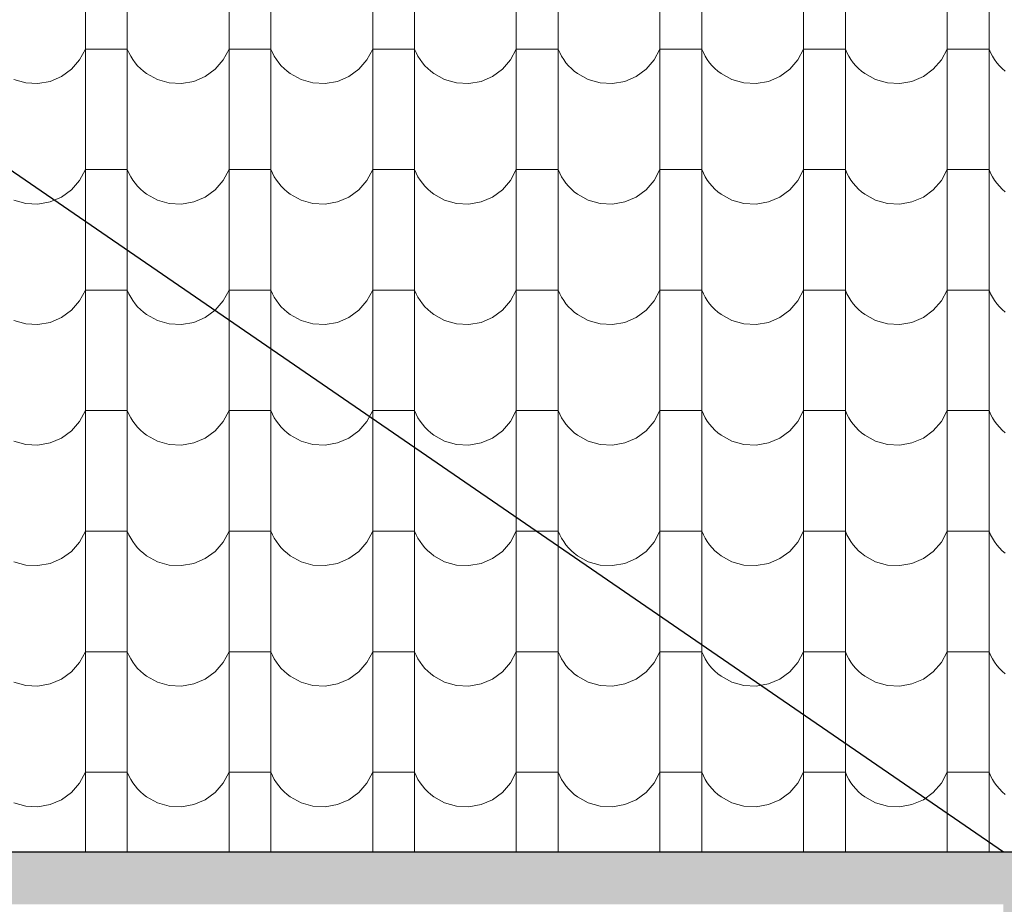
# Model space of a CAD drawing. Header units: millimetres. Extents: x -61343 to 9939, y -6894 to 7453.
# Tile 128 of 255: x -7273 to -7047, y -3588 to -3385. Entities that reach past the tile are written whole.
import ezdxf

# ---------------------------------------------------------------- set-up
doc = ezdxf.new("R2010")
doc.units = ezdxf.units.MM
doc.header["$MEASUREMENT"] = 0
doc.layers.add('810-G Ogólne', color=7, linetype='Continuous')
doc.layers.add('990-D Import IFC', color=7, linetype='Continuous')

# ---------------------------------------------------------------- blocks, each defined once
blk = doc.blocks.new('*X1822', base_point=(515069.4, 47309.9))
at = {"layer": '990-D Import IFC', "color": 251, "linetype": 'Continuous', "lineweight": 13, "true_color": 0x6a6a6a}
for p, q in [((528221.4, -17785.1), (528221.4, -18062.1)), ((528317.5, -17785.1), (528317.5, -18062.1)), ((528551.4, -17785.1), (528551.4, -18062.1)), ((528647.5, -17785.1), (528647.5, -18062.1)), ((528881.4, -17785.1), (528881.4, -18062.1)), ((528977.5, -17785.1), (528977.5, -18062.1)), ((529211.4, -17785.1), (529211.4, -18062.1)), ((529307.5, -17785.1), (529307.5, -18062.1)), ((529541.4, -17785.1), (529541.4, -18062.1)), ((529637.5, -17785.1), (529637.5, -18062.1)), ((529871.4, -17785.1), (529871.4, -18062.1)), ((529967.5, -17785.1), (529967.5, -18062.1)), ((530201.4, -17785.1), (530201.4, -18062.1)), ((530297.5, -17785.1), (530297.5, -18062.1)), ((528208.1, -17918.2), (528221.4, -17893.2)), ((528269.4, -17893.2), (528221.4, -17893.2)), ((528317.5, -17893.2), (528269.4, -17893.2)), ((528317.5, -17893.2), (528321.1, -17901.5)), ((528538.1, -17918.2), (528551.4, -17893.2)), ((528599.4, -17893.2), (528551.4, -17893.2)), ((528647.5, -17893.2), (528599.4, -17893.2)), ((528647.5, -17893.2), (528651.1, -17901.5)), ((528868.1, -17918.2), (528881.4, -17893.2)), ((528929.4, -17893.2), (528881.4, -17893.2)), ((528977.5, -17893.2), (528929.4, -17893.2)), ((528977.5, -17893.2), (528981.1, -17901.5)), ((529198.1, -17918.2), (529211.4, -17893.2)), ((529259.4, -17893.2), (529211.4, -17893.2)), ((529307.5, -17893.2), (529259.4, -17893.2)), ((529307.5, -17893.2), (529311.1, -17901.5)), ((529528.1, -17918.2), (529541.4, -17893.2)), ((529589.4, -17893.2), (529541.4, -17893.2)), ((529637.5, -17893.2), (529589.4, -17893.2)), ((529637.5, -17893.2), (529641.1, -17901.5)), ((529858.1, -17918.2), (529871.4, -17893.2)), ((529919.4, -17893.2), (529871.4, -17893.2)), ((529967.5, -17893.2), (529919.4, -17893.2)), ((529967.5, -17893.2), (529971.1, -17901.5)), ((530188.1, -17918.2), (530201.4, -17893.2)), ((530249.4, -17893.2), (530201.4, -17893.2)), ((530297.5, -17893.2), (530249.4, -17893.2)), ((530297.5, -17893.2), (530301.1, -17901.5)), ((528321.1, -17901.5), (528325.4, -17909.6)), ((528325.4, -17909.6), (528330.2, -17917.3)), ((528651.1, -17901.5), (528655.4, -17909.6)), ((528655.4, -17909.6), (528660.2, -17917.3)), ((528981.1, -17901.5), (528985.4, -17909.6)), ((528985.4, -17909.6), (528990.2, -17917.3)), ((529311.1, -17901.5), (529315.4, -17909.6)), ((529315.4, -17909.6), (529320.2, -17917.3)), ((529641.1, -17901.5), (529645.4, -17909.6)), ((529645.4, -17909.6), (529650.2, -17917.3)), ((529971.1, -17901.5), (529975.4, -17909.6)), ((529975.4, -17909.6), (529980.2, -17917.3)), ((530301.1, -17901.5), (530305.4, -17909.6)), ((530305.4, -17909.6), (530310.2, -17917.3)), ((528189.4, -17939.7), (528208.1, -17918.2)), ((528330.2, -17917.3), (528335.5, -17924.7)), ((528335.5, -17924.7), (528341.4, -17931.6)), ((528341.4, -17931.6), (528347.8, -17938.1)), ((528347.8, -17938.1), (528354.6, -17944.2)), ((528519.4, -17939.7), (528538.1, -17918.2)), ((528660.2, -17917.3), (528665.5, -17924.7)), ((528665.5, -17924.7), (528671.4, -17931.6)), ((528671.4, -17931.6), (528677.8, -17938.1)), ((528677.8, -17938.1), (528684.6, -17944.2)), ((528849.4, -17939.7), (528868.1, -17918.2)), ((528990.2, -17917.3), (528995.5, -17924.7)), ((528995.5, -17924.7), (529001.4, -17931.6)), ((529001.4, -17931.6), (529007.8, -17938.1)), ((529007.8, -17938.1), (529014.6, -17944.2)), ((529179.4, -17939.7), (529198.1, -17918.2)), ((529320.2, -17917.3), (529325.5, -17924.7)), ((529325.5, -17924.7), (529331.4, -17931.6)), ((529331.4, -17931.6), (529337.8, -17938.1)), ((529337.8, -17938.1), (529344.6, -17944.2)), ((529509.4, -17939.7), (529528.1, -17918.2)), ((529650.2, -17917.3), (529655.5, -17924.7)), ((529655.5, -17924.7), (529661.4, -17931.6)), ((529661.4, -17931.6), (529667.8, -17938.1)), ((529667.8, -17938.1), (529674.6, -17944.2)), ((529839.4, -17939.7), (529858.1, -17918.2)), ((529980.2, -17917.3), (529985.5, -17924.7)), ((529985.5, -17924.7), (529991.4, -17931.6)), ((529991.4, -17931.6), (529997.8, -17938.1)), ((529997.8, -17938.1), (530004.6, -17944.2)), ((530169.4, -17939.7), (530188.1, -17918.2)), ((530310.2, -17917.3), (530315.5, -17924.7)), ((530315.5, -17924.7), (530321.4, -17931.6)), ((530321.4, -17931.6), (530327.8, -17938.1)), ((530327.8, -17938.1), (530334.6, -17944.2)), ((528140.4, -17967.5), (528166.5, -17956.4)), ((528166.5, -17956.4), (528189.4, -17939.7)), ((528354.6, -17944.2), (528361.9, -17949.7)), ((528361.9, -17949.7), (528386.7, -17963.4)), ((528470.4, -17967.5), (528496.5, -17956.4)), ((528496.5, -17956.4), (528519.4, -17939.7)), ((528684.6, -17944.2), (528691.9, -17949.7)), ((528691.9, -17949.7), (528716.7, -17963.4)), ((528800.4, -17967.5), (528826.5, -17956.4)), ((528826.5, -17956.4), (528849.4, -17939.7)), ((529014.6, -17944.2), (529021.9, -17949.7)), ((529021.9, -17949.7), (529046.7, -17963.4)), ((529130.4, -17967.5), (529156.5, -17956.4)), ((529156.5, -17956.4), (529179.4, -17939.7)), ((529344.6, -17944.2), (529351.9, -17949.7)), ((529351.9, -17949.7), (529376.7, -17963.4)), ((529460.4, -17967.5), (529486.5, -17956.4)), ((529486.5, -17956.4), (529509.4, -17939.7)), ((529674.6, -17944.2), (529681.9, -17949.7)), ((529681.9, -17949.7), (529706.7, -17963.4)), ((529790.4, -17967.5), (529816.5, -17956.4)), ((529816.5, -17956.4), (529839.4, -17939.7)), ((530004.6, -17944.2), (530011.9, -17949.7)), ((530011.9, -17949.7), (530036.7, -17963.4)), ((530120.4, -17967.5), (530146.5, -17956.4)), ((530146.5, -17956.4), (530169.4, -17939.7)), ((528056.7, -17963.4), (528084.1, -17971.1)), ((528084.1, -17971.1), (528112.4, -17972.5)), ((528112.4, -17972.5), (528140.4, -17967.5)), ((528386.7, -17963.4), (528414.1, -17971.1)), ((528414.1, -17971.1), (528442.4, -17972.5)), ((528442.4, -17972.5), (528470.4, -17967.5)), ((528716.7, -17963.4), (528744.1, -17971.1)), ((528744.1, -17971.1), (528772.4, -17972.5)), ((528772.4, -17972.5), (528800.4, -17967.5)), ((529046.7, -17963.4), (529074.1, -17971.1)), ((529074.1, -17971.1), (529102.4, -17972.5)), ((529102.4, -17972.5), (529130.4, -17967.5)), ((529376.7, -17963.4), (529404.1, -17971.1)), ((529404.1, -17971.1), (529432.4, -17972.5)), ((529432.4, -17972.5), (529460.4, -17967.5)), ((529706.7, -17963.4), (529734.1, -17971.1)), ((529734.1, -17971.1), (529762.4, -17972.5)), ((529762.4, -17972.5), (529790.4, -17967.5)), ((530036.7, -17963.4), (530064.1, -17971.1)), ((530064.1, -17971.1), (530092.4, -17972.5)), ((530092.4, -17972.5), (530120.4, -17967.5)), ((528221.4, -18062.1), (528221.4, -18339.1)), ((528317.5, -18062.1), (528317.5, -18339.1)), ((528551.4, -18062.1), (528551.4, -18339.1)), ((528647.5, -18062.1), (528647.5, -18339.1)), ((528881.4, -18062.1), (528881.4, -18339.1)), ((528977.5, -18062.1), (528977.5, -18339.1)), ((529211.4, -18062.1), (529211.4, -18339.1)), ((529307.5, -18062.1), (529307.5, -18339.1)), ((529541.4, -18062.1), (529541.4, -18339.1)), ((529637.5, -18062.1), (529637.5, -18339.1)), ((529871.4, -18062.1), (529871.4, -18339.1)), ((529967.5, -18062.1), (529967.5, -18339.1)), ((530201.4, -18062.1), (530201.4, -18339.1)), ((530297.5, -18062.1), (530297.5, -18339.1)), ((528208.1, -18195.2), (528221.4, -18170.2)), ((528269.4, -18170.2), (528221.4, -18170.2)), ((528317.5, -18170.2), (528269.4, -18170.2)), ((528317.5, -18170.2), (528321.1, -18178.5)), ((528321.1, -18178.5), (528325.4, -18186.6)), ((528325.4, -18186.6), (528330.2, -18194.3)), ((528538.1, -18195.2), (528551.4, -18170.2)), ((528599.4, -18170.2), (528551.4, -18170.2)), ((528647.5, -18170.2), (528599.4, -18170.2)), ((528647.5, -18170.2), (528651.1, -18178.5)), ((528651.1, -18178.5), (528655.4, -18186.6)), ((528655.4, -18186.6), (528660.2, -18194.3)), ((528868.1, -18195.2), (528881.4, -18170.2)), ((528929.4, -18170.2), (528881.4, -18170.2)), ((528977.5, -18170.2), (528929.4, -18170.2)), ((528977.5, -18170.2), (528981.1, -18178.5)), ((528981.1, -18178.5), (528985.4, -18186.6)), ((528985.4, -18186.6), (528990.2, -18194.3)), ((529198.1, -18195.2), (529211.4, -18170.2)), ((529259.4, -18170.2), (529211.4, -18170.2)), ((529307.5, -18170.2), (529259.4, -18170.2)), ((529307.5, -18170.2), (529311.1, -18178.5)), ((529311.1, -18178.5), (529315.4, -18186.6)), ((529315.4, -18186.6), (529320.2, -18194.3)), ((529528.1, -18195.2), (529541.4, -18170.2)), ((529589.4, -18170.2), (529541.4, -18170.2)), ((529637.5, -18170.2), (529589.4, -18170.2)), ((529637.5, -18170.2), (529641.1, -18178.5)), ((529641.1, -18178.5), (529645.4, -18186.6)), ((529645.4, -18186.6), (529650.2, -18194.3)), ((529858.1, -18195.2), (529871.4, -18170.2)), ((529919.4, -18170.2), (529871.4, -18170.2)), ((529967.5, -18170.2), (529919.4, -18170.2)), ((529967.5, -18170.2), (529971.1, -18178.5)), ((529971.1, -18178.5), (529975.4, -18186.6)), ((529975.4, -18186.6), (529980.2, -18194.3)), ((530188.1, -18195.2), (530201.4, -18170.2)), ((530249.4, -18170.2), (530201.4, -18170.2)), ((530297.5, -18170.2), (530249.4, -18170.2)), ((530297.5, -18170.2), (530301.1, -18178.5)), ((530301.1, -18178.5), (530305.4, -18186.6)), ((530305.4, -18186.6), (530310.2, -18194.3)), ((528189.4, -18216.7), (528208.1, -18195.2)), ((528330.2, -18194.3), (528335.5, -18201.7)), ((528335.5, -18201.7), (528341.4, -18208.6)), ((528341.4, -18208.6), (528347.8, -18215.1)), ((528519.4, -18216.7), (528538.1, -18195.2)), ((528660.2, -18194.3), (528665.5, -18201.7)), ((528665.5, -18201.7), (528671.4, -18208.6)), ((528671.4, -18208.6), (528677.8, -18215.1)), ((528849.4, -18216.7), (528868.1, -18195.2)), ((528990.2, -18194.3), (528995.5, -18201.7)), ((528995.5, -18201.7), (529001.4, -18208.6)), ((529001.4, -18208.6), (529007.8, -18215.1)), ((529179.4, -18216.7), (529198.1, -18195.2)), ((529320.2, -18194.3), (529325.5, -18201.7)), ((529325.5, -18201.7), (529331.4, -18208.6)), ((529331.4, -18208.6), (529337.8, -18215.1)), ((529509.4, -18216.7), (529528.1, -18195.2)), ((529650.2, -18194.3), (529655.5, -18201.7)), ((529655.5, -18201.7), (529661.4, -18208.6)), ((529661.4, -18208.6), (529667.8, -18215.1)), ((529839.4, -18216.7), (529858.1, -18195.2)), ((529980.2, -18194.3), (529985.5, -18201.7)), ((529985.5, -18201.7), (529991.4, -18208.6)), ((529991.4, -18208.6), (529997.8, -18215.1)), ((530169.4, -18216.7), (530188.1, -18195.2)), ((530310.2, -18194.3), (530315.5, -18201.7)), ((530315.5, -18201.7), (530321.4, -18208.6)), ((530321.4, -18208.6), (530327.8, -18215.1)), ((528166.5, -18233.4), (528189.4, -18216.7)), ((528347.8, -18215.1), (528354.6, -18221.2)), ((528354.6, -18221.2), (528361.9, -18226.7)), ((528361.9, -18226.7), (528386.7, -18240.4)), ((528496.5, -18233.4), (528519.4, -18216.7)), ((528677.8, -18215.1), (528684.6, -18221.2)), ((528684.6, -18221.2), (528691.9, -18226.7)), ((528691.9, -18226.7), (528716.7, -18240.4)), ((528826.5, -18233.4), (528849.4, -18216.7)), ((529007.8, -18215.1), (529014.6, -18221.2)), ((529014.6, -18221.2), (529021.9, -18226.7)), ((529021.9, -18226.7), (529046.7, -18240.4)), ((529156.5, -18233.4), (529179.4, -18216.7)), ((529337.8, -18215.1), (529344.6, -18221.2)), ((529344.6, -18221.2), (529351.9, -18226.7)), ((529351.9, -18226.7), (529376.7, -18240.4)), ((529486.5, -18233.4), (529509.4, -18216.7)), ((529667.8, -18215.1), (529674.6, -18221.2)), ((529674.6, -18221.2), (529681.9, -18226.7)), ((529681.9, -18226.7), (529706.7, -18240.4)), ((529816.5, -18233.4), (529839.4, -18216.7)), ((529997.8, -18215.1), (530004.6, -18221.2)), ((530004.6, -18221.2), (530011.9, -18226.7)), ((530011.9, -18226.7), (530036.7, -18240.4)), ((530146.5, -18233.4), (530169.4, -18216.7)), ((530327.8, -18215.1), (530334.6, -18221.2)), ((528056.7, -18240.4), (528084.1, -18248.1)), ((528084.1, -18248.1), (528112.4, -18249.5)), ((528112.4, -18249.5), (528140.4, -18244.5)), ((528140.4, -18244.5), (528166.5, -18233.4)), ((528386.7, -18240.4), (528414.1, -18248.1)), ((528414.1, -18248.1), (528442.4, -18249.5)), ((528442.4, -18249.5), (528470.4, -18244.5)), ((528470.4, -18244.5), (528496.5, -18233.4)), ((528716.7, -18240.4), (528744.1, -18248.1)), ((528744.1, -18248.1), (528772.4, -18249.5)), ((528772.4, -18249.5), (528800.4, -18244.5)), ((528800.4, -18244.5), (528826.5, -18233.4)), ((529046.7, -18240.4), (529074.1, -18248.1)), ((529074.1, -18248.1), (529102.4, -18249.5)), ((529102.4, -18249.5), (529130.4, -18244.5)), ((529130.4, -18244.5), (529156.5, -18233.4)), ((529376.7, -18240.4), (529404.1, -18248.1)), ((529404.1, -18248.1), (529432.4, -18249.5)), ((529432.4, -18249.5), (529460.4, -18244.5)), ((529460.4, -18244.5), (529486.5, -18233.4)), ((529706.7, -18240.4), (529734.1, -18248.1)), ((529734.1, -18248.1), (529762.4, -18249.5)), ((529762.4, -18249.5), (529790.4, -18244.5)), ((529790.4, -18244.5), (529816.5, -18233.4)), ((530036.7, -18240.4), (530064.1, -18248.1)), ((530064.1, -18248.1), (530092.4, -18249.5)), ((530092.4, -18249.5), (530120.4, -18244.5)), ((530120.4, -18244.5), (530146.5, -18233.4)), ((528221.4, -18339.1), (528221.4, -18616.1)), ((528317.5, -18339.1), (528317.5, -18616.1)), ((528551.4, -18339.1), (528551.4, -18616.1)), ((528647.5, -18339.1), (528647.5, -18616.1)), ((528881.4, -18339.1), (528881.4, -18616.1)), ((528977.5, -18339.1), (528977.5, -18616.1)), ((529211.4, -18339.1), (529211.4, -18616.1)), ((529307.5, -18339.1), (529307.5, -18616.1)), ((529541.4, -18339.1), (529541.4, -18616.1)), ((529637.5, -18339.1), (529637.5, -18616.1)), ((529871.4, -18339.1), (529871.4, -18616.1)), ((529967.5, -18339.1), (529967.5, -18616.1)), ((530201.4, -18339.1), (530201.4, -18616.1)), ((530297.5, -18339.1), (530297.5, -18616.1)), ((528208.1, -18472.2), (528221.4, -18447.2)), ((528269.4, -18447.2), (528221.4, -18447.2)), ((528317.5, -18447.2), (528269.4, -18447.2)), ((528317.5, -18447.2), (528321.1, -18455.5)), ((528321.1, -18455.5), (528325.4, -18463.6)), ((528538.1, -18472.2), (528551.4, -18447.2)), ((528599.4, -18447.2), (528551.4, -18447.2)), ((528647.5, -18447.2), (528599.4, -18447.2)), ((528647.5, -18447.2), (528651.1, -18455.5)), ((528651.1, -18455.5), (528655.4, -18463.6)), ((528868.1, -18472.2), (528881.4, -18447.2)), ((528929.4, -18447.2), (528881.4, -18447.2)), ((528977.5, -18447.2), (528929.4, -18447.2)), ((528977.5, -18447.2), (528981.1, -18455.5)), ((528981.1, -18455.5), (528985.4, -18463.6)), ((529198.1, -18472.2), (529211.4, -18447.2)), ((529259.4, -18447.2), (529211.4, -18447.2)), ((529307.5, -18447.2), (529259.4, -18447.2)), ((529307.5, -18447.2), (529311.1, -18455.5)), ((529311.1, -18455.5), (529315.4, -18463.6)), ((529528.1, -18472.2), (529541.4, -18447.2)), ((529589.4, -18447.2), (529541.4, -18447.2)), ((529637.5, -18447.2), (529589.4, -18447.2)), ((529637.5, -18447.2), (529641.1, -18455.5)), ((529641.1, -18455.5), (529645.4, -18463.6)), ((529858.1, -18472.2), (529871.4, -18447.2)), ((529919.4, -18447.2), (529871.4, -18447.2)), ((529967.5, -18447.2), (529919.4, -18447.2)), ((529967.5, -18447.2), (529971.1, -18455.5)), ((529971.1, -18455.5), (529975.4, -18463.6)), ((530188.1, -18472.2), (530201.4, -18447.2)), ((530249.4, -18447.2), (530201.4, -18447.2)), ((530297.5, -18447.2), (530249.4, -18447.2)), ((530297.5, -18447.2), (530301.1, -18455.5)), ((530301.1, -18455.5), (530305.4, -18463.6)), ((528189.4, -18493.7), (528208.1, -18472.2)), ((528325.4, -18463.6), (528330.2, -18471.3)), ((528330.2, -18471.3), (528335.5, -18478.7)), ((528335.5, -18478.7), (528341.4, -18485.6)), ((528519.4, -18493.7), (528538.1, -18472.2)), ((528655.4, -18463.6), (528660.2, -18471.3)), ((528660.2, -18471.3), (528665.5, -18478.7)), ((528665.5, -18478.7), (528671.4, -18485.6)), ((528849.4, -18493.7), (528868.1, -18472.2)), ((528985.4, -18463.6), (528990.2, -18471.3)), ((528990.2, -18471.3), (528995.5, -18478.7)), ((528995.5, -18478.7), (529001.4, -18485.6)), ((529179.4, -18493.7), (529198.1, -18472.2)), ((529315.4, -18463.6), (529320.2, -18471.3)), ((529320.2, -18471.3), (529325.5, -18478.7)), ((529325.5, -18478.7), (529331.4, -18485.6)), ((529509.4, -18493.7), (529528.1, -18472.2)), ((529645.4, -18463.6), (529650.2, -18471.3)), ((529650.2, -18471.3), (529655.5, -18478.7)), ((529655.5, -18478.7), (529661.4, -18485.6)), ((529839.4, -18493.7), (529858.1, -18472.2)), ((529975.4, -18463.6), (529980.2, -18471.3)), ((529980.2, -18471.3), (529985.5, -18478.7)), ((529985.5, -18478.7), (529991.4, -18485.6)), ((530169.4, -18493.7), (530188.1, -18472.2)), ((530305.4, -18463.6), (530310.2, -18471.3)), ((530310.2, -18471.3), (530315.5, -18478.7)), ((530315.5, -18478.7), (530321.4, -18485.6)), ((528166.5, -18510.4), (528189.4, -18493.7)), ((528341.4, -18485.6), (528347.8, -18492.1)), ((528347.8, -18492.1), (528354.6, -18498.2)), ((528354.6, -18498.2), (528361.9, -18503.7)), ((528361.9, -18503.7), (528386.7, -18517.4)), ((528496.5, -18510.4), (528519.4, -18493.7)), ((528671.4, -18485.6), (528677.8, -18492.1)), ((528677.8, -18492.1), (528684.6, -18498.2)), ((528684.6, -18498.2), (528691.9, -18503.7)), ((528691.9, -18503.7), (528716.7, -18517.4)), ((528826.5, -18510.4), (528849.4, -18493.7)), ((529001.4, -18485.6), (529007.8, -18492.1)), ((529007.8, -18492.1), (529014.6, -18498.2)), ((529014.6, -18498.2), (529021.9, -18503.7)), ((529021.9, -18503.7), (529046.7, -18517.4)), ((529156.5, -18510.4), (529179.4, -18493.7)), ((529331.4, -18485.6), (529337.8, -18492.1)), ((529337.8, -18492.1), (529344.6, -18498.2)), ((529344.6, -18498.2), (529351.9, -18503.7)), ((529351.9, -18503.7), (529376.7, -18517.4)), ((529486.5, -18510.4), (529509.4, -18493.7)), ((529661.4, -18485.6), (529667.8, -18492.1)), ((529667.8, -18492.1), (529674.6, -18498.2)), ((529674.6, -18498.2), (529681.9, -18503.7)), ((529681.9, -18503.7), (529706.7, -18517.4)), ((529816.5, -18510.4), (529839.4, -18493.7)), ((529991.4, -18485.6), (529997.8, -18492.1)), ((529997.8, -18492.1), (530004.6, -18498.2)), ((530004.6, -18498.2), (530011.9, -18503.7)), ((530011.9, -18503.7), (530036.7, -18517.4)), ((530146.5, -18510.4), (530169.4, -18493.7)), ((530321.4, -18485.6), (530327.8, -18492.1)), ((530327.8, -18492.1), (530334.6, -18498.2)), ((528056.7, -18517.4), (528084.1, -18525.1)), ((528084.1, -18525.1), (528112.4, -18526.5)), ((528112.4, -18526.5), (528140.4, -18521.5)), ((528140.4, -18521.5), (528166.5, -18510.4)), ((528386.7, -18517.4), (528414.1, -18525.1)), ((528414.1, -18525.1), (528442.4, -18526.5)), ((528442.4, -18526.5), (528470.4, -18521.5)), ((528470.4, -18521.5), (528496.5, -18510.4)), ((528716.7, -18517.4), (528744.1, -18525.1)), ((528744.1, -18525.1), (528772.4, -18526.5)), ((528772.4, -18526.5), (528800.4, -18521.5)), ((528800.4, -18521.5), (528826.5, -18510.4)), ((529046.7, -18517.4), (529074.1, -18525.1)), ((529074.1, -18525.1), (529102.4, -18526.5)), ((529102.4, -18526.5), (529130.4, -18521.5)), ((529130.4, -18521.5), (529156.5, -18510.4)), ((529376.7, -18517.4), (529404.1, -18525.1)), ((529404.1, -18525.1), (529432.4, -18526.5)), ((529432.4, -18526.5), (529460.4, -18521.5)), ((529460.4, -18521.5), (529486.5, -18510.4)), ((529706.7, -18517.4), (529734.1, -18525.1)), ((529734.1, -18525.1), (529762.4, -18526.5)), ((529762.4, -18526.5), (529790.4, -18521.5)), ((529790.4, -18521.5), (529816.5, -18510.4)), ((530036.7, -18517.4), (530064.1, -18525.1)), ((530064.1, -18525.1), (530092.4, -18526.5)), ((530092.4, -18526.5), (530120.4, -18521.5)), ((530120.4, -18521.5), (530146.5, -18510.4)), ((528221.4, -18616.1), (528221.4, -18893.1)), ((528317.5, -18616.1), (528317.5, -18893.1)), ((528551.4, -18616.1), (528551.4, -18893.1)), ((528647.5, -18616.1), (528647.5, -18893.1)), ((528881.4, -18616.1), (528881.4, -18893.1)), ((528977.5, -18616.1), (528977.5, -18893.1)), ((529211.4, -18616.1), (529211.4, -18893.1)), ((529307.5, -18616.1), (529307.5, -18893.1)), ((529541.4, -18616.1), (529541.4, -18893.1)), ((529637.5, -18616.1), (529637.5, -18893.1)), ((529871.4, -18616.1), (529871.4, -18893.1)), ((529967.5, -18616.1), (529967.5, -18893.1)), ((530201.4, -18616.1), (530201.4, -18893.1)), ((530297.5, -18616.1), (530297.5, -18893.1)), ((528208.1, -18749.2), (528221.4, -18724.2)), ((528269.4, -18724.2), (528221.4, -18724.2)), ((528317.5, -18724.2), (528269.4, -18724.2)), ((528317.5, -18724.2), (528321.1, -18732.5)), ((528538.1, -18749.2), (528551.4, -18724.2)), ((528599.4, -18724.2), (528551.4, -18724.2)), ((528647.5, -18724.2), (528599.4, -18724.2)), ((528647.5, -18724.2), (528651.1, -18732.5)), ((528868.1, -18749.2), (528881.4, -18724.2)), ((528929.4, -18724.2), (528881.4, -18724.2)), ((528977.5, -18724.2), (528929.4, -18724.2)), ((528977.5, -18724.2), (528981.1, -18732.5)), ((529198.1, -18749.2), (529211.4, -18724.2)), ((529259.4, -18724.2), (529211.4, -18724.2)), ((529307.5, -18724.2), (529259.4, -18724.2)), ((529307.5, -18724.2), (529311.1, -18732.5)), ((529528.1, -18749.2), (529541.4, -18724.2)), ((529589.4, -18724.2), (529541.4, -18724.2)), ((529637.5, -18724.2), (529589.4, -18724.2)), ((529637.5, -18724.2), (529641.1, -18732.5)), ((529858.1, -18749.2), (529871.4, -18724.2)), ((529919.4, -18724.2), (529871.4, -18724.2)), ((529967.5, -18724.2), (529919.4, -18724.2)), ((529967.5, -18724.2), (529971.1, -18732.5)), ((530188.1, -18749.2), (530201.4, -18724.2)), ((530249.4, -18724.2), (530201.4, -18724.2)), ((530297.5, -18724.2), (530249.4, -18724.2)), ((530297.5, -18724.2), (530301.1, -18732.5)), ((528189.4, -18770.7), (528208.1, -18749.2)), ((528321.1, -18732.5), (528325.4, -18740.6)), ((528325.4, -18740.6), (528330.2, -18748.3)), ((528330.2, -18748.3), (528335.5, -18755.7)), ((528519.4, -18770.7), (528538.1, -18749.2)), ((528651.1, -18732.5), (528655.4, -18740.6)), ((528655.4, -18740.6), (528660.2, -18748.3)), ((528660.2, -18748.3), (528665.5, -18755.7)), ((528849.4, -18770.7), (528868.1, -18749.2)), ((528981.1, -18732.5), (528985.4, -18740.6)), ((528985.4, -18740.6), (528990.2, -18748.3)), ((528990.2, -18748.3), (528995.5, -18755.7)), ((529179.4, -18770.7), (529198.1, -18749.2)), ((529311.1, -18732.5), (529315.4, -18740.6)), ((529315.4, -18740.6), (529320.2, -18748.3)), ((529320.2, -18748.3), (529325.5, -18755.7)), ((529509.4, -18770.7), (529528.1, -18749.2)), ((529641.1, -18732.5), (529645.4, -18740.6)), ((529645.4, -18740.6), (529650.2, -18748.3)), ((529650.2, -18748.3), (529655.5, -18755.7)), ((529839.4, -18770.7), (529858.1, -18749.2)), ((529971.1, -18732.5), (529975.4, -18740.6)), ((529975.4, -18740.6), (529980.2, -18748.3)), ((529980.2, -18748.3), (529985.5, -18755.7)), ((530169.4, -18770.7), (530188.1, -18749.2)), ((530301.1, -18732.5), (530305.4, -18740.6)), ((530305.4, -18740.6), (530310.2, -18748.3)), ((530310.2, -18748.3), (530315.5, -18755.7)), ((528166.5, -18787.4), (528189.4, -18770.7)), ((528335.5, -18755.7), (528341.4, -18762.6)), ((528341.4, -18762.6), (528347.8, -18769.1)), ((528347.8, -18769.1), (528354.6, -18775.2)), ((528354.6, -18775.2), (528361.9, -18780.7)), ((528496.5, -18787.4), (528519.4, -18770.7)), ((528665.5, -18755.7), (528671.4, -18762.6)), ((528671.4, -18762.6), (528677.8, -18769.1)), ((528677.8, -18769.1), (528684.6, -18775.2)), ((528684.6, -18775.2), (528691.9, -18780.7)), ((528826.5, -18787.4), (528849.4, -18770.7)), ((528995.5, -18755.7), (529001.4, -18762.6)), ((529001.4, -18762.6), (529007.8, -18769.1)), ((529007.8, -18769.1), (529014.6, -18775.2)), ((529014.6, -18775.2), (529021.9, -18780.7)), ((529156.5, -18787.4), (529179.4, -18770.7)), ((529325.5, -18755.7), (529331.4, -18762.6)), ((529331.4, -18762.6), (529337.8, -18769.1)), ((529337.8, -18769.1), (529344.6, -18775.2)), ((529344.6, -18775.2), (529351.9, -18780.7)), ((529486.5, -18787.4), (529509.4, -18770.7)), ((529655.5, -18755.7), (529661.4, -18762.6)), ((529661.4, -18762.6), (529667.8, -18769.1)), ((529667.8, -18769.1), (529674.6, -18775.2)), ((529674.6, -18775.2), (529681.9, -18780.7)), ((529816.5, -18787.4), (529839.4, -18770.7)), ((529985.5, -18755.7), (529991.4, -18762.6)), ((529991.4, -18762.6), (529997.8, -18769.1)), ((529997.8, -18769.1), (530004.6, -18775.2)), ((530004.6, -18775.2), (530011.9, -18780.7)), ((530146.5, -18787.4), (530169.4, -18770.7)), ((530315.5, -18755.7), (530321.4, -18762.6)), ((530321.4, -18762.6), (530327.8, -18769.1)), ((530327.8, -18769.1), (530334.6, -18775.2)), ((528056.7, -18794.4), (528084.1, -18802.1)), ((528112.4, -18803.5), (528140.4, -18798.5)), ((528140.4, -18798.5), (528166.5, -18787.4)), ((528361.9, -18780.7), (528386.7, -18794.4)), ((528386.7, -18794.4), (528414.1, -18802.1)), ((528442.4, -18803.5), (528470.4, -18798.5)), ((528470.4, -18798.5), (528496.5, -18787.4)), ((528691.9, -18780.7), (528716.7, -18794.4)), ((528716.7, -18794.4), (528744.1, -18802.1)), ((528772.4, -18803.5), (528800.4, -18798.5)), ((528800.4, -18798.5), (528826.5, -18787.4)), ((529021.9, -18780.7), (529046.7, -18794.4)), ((529046.7, -18794.4), (529074.1, -18802.1)), ((529102.4, -18803.5), (529130.4, -18798.5)), ((529130.4, -18798.5), (529156.5, -18787.4)), ((529351.9, -18780.7), (529376.7, -18794.4)), ((529376.7, -18794.4), (529404.1, -18802.1)), ((529432.4, -18803.5), (529460.4, -18798.5)), ((529460.4, -18798.5), (529486.5, -18787.4)), ((529681.9, -18780.7), (529706.7, -18794.4)), ((529706.7, -18794.4), (529734.1, -18802.1)), ((529762.4, -18803.5), (529790.4, -18798.5)), ((529790.4, -18798.5), (529816.5, -18787.4)), ((530011.9, -18780.7), (530036.7, -18794.4)), ((530036.7, -18794.4), (530064.1, -18802.1)), ((530092.4, -18803.5), (530120.4, -18798.5)), ((530120.4, -18798.5), (530146.5, -18787.4)), ((528084.1, -18802.1), (528112.4, -18803.5)), ((528414.1, -18802.1), (528442.4, -18803.5)), ((528744.1, -18802.1), (528772.4, -18803.5)), ((529074.1, -18802.1), (529102.4, -18803.5)), ((529404.1, -18802.1), (529432.4, -18803.5)), ((529734.1, -18802.1), (529762.4, -18803.5)), ((530064.1, -18802.1), (530092.4, -18803.5)), ((528221.4, -18893.1), (528221.4, -19170.1)), ((528317.5, -18893.1), (528317.5, -19170.1)), ((528551.4, -18893.1), (528551.4, -19170.1)), ((528647.5, -18893.1), (528647.5, -19170.1)), ((528881.4, -18893.1), (528881.4, -19170.1)), ((528977.5, -18893.1), (528977.5, -19170.1)), ((529211.4, -18893.1), (529211.4, -19170.1)), ((529307.5, -18893.1), (529307.5, -19170.1)), ((529541.4, -18893.1), (529541.4, -19170.1)), ((529637.5, -18893.1), (529637.5, -19170.1)), ((529871.4, -18893.1), (529871.4, -19170.1)), ((529967.5, -18893.1), (529967.5, -19170.1)), ((530201.4, -18893.1), (530201.4, -19170.1)), ((530297.5, -18893.1), (530297.5, -19170.1)), ((528208.1, -19026.2), (528221.4, -19001.2)), ((528269.4, -19001.2), (528221.4, -19001.2)), ((528317.5, -19001.2), (528269.4, -19001.2)), ((528317.5, -19001.2), (528321.1, -19009.5)), ((528538.1, -19026.2), (528551.4, -19001.2)), ((528599.4, -19001.2), (528551.4, -19001.2)), ((528647.5, -19001.2), (528599.4, -19001.2)), ((528647.5, -19001.2), (528651.1, -19009.5)), ((528868.1, -19026.2), (528881.4, -19001.2)), ((528929.4, -19001.2), (528881.4, -19001.2)), ((528977.5, -19001.2), (528929.4, -19001.2)), ((528977.5, -19001.2), (528981.1, -19009.5)), ((529198.1, -19026.2), (529211.4, -19001.2)), ((529259.4, -19001.2), (529211.4, -19001.2)), ((529307.5, -19001.2), (529259.4, -19001.2)), ((529307.5, -19001.2), (529311.1, -19009.5)), ((529528.1, -19026.2), (529541.4, -19001.2)), ((529589.4, -19001.2), (529541.4, -19001.2)), ((529637.5, -19001.2), (529589.4, -19001.2)), ((529637.5, -19001.2), (529641.1, -19009.5)), ((529858.1, -19026.2), (529871.4, -19001.2)), ((529919.4, -19001.2), (529871.4, -19001.2)), ((529967.5, -19001.2), (529919.4, -19001.2)), ((529967.5, -19001.2), (529971.1, -19009.5)), ((530188.1, -19026.2), (530201.4, -19001.2)), ((530249.4, -19001.2), (530201.4, -19001.2)), ((530297.5, -19001.2), (530249.4, -19001.2)), ((530297.5, -19001.2), (530301.1, -19009.5)), ((528321.1, -19009.5), (528325.4, -19017.6)), ((528325.4, -19017.6), (528330.2, -19025.3)), ((528651.1, -19009.5), (528655.4, -19017.6)), ((528655.4, -19017.6), (528660.2, -19025.3)), ((528981.1, -19009.5), (528985.4, -19017.6)), ((528985.4, -19017.6), (528990.2, -19025.3)), ((529311.1, -19009.5), (529315.4, -19017.6)), ((529315.4, -19017.6), (529320.2, -19025.3)), ((529641.1, -19009.5), (529645.4, -19017.6)), ((529645.4, -19017.6), (529650.2, -19025.3)), ((529971.1, -19009.5), (529975.4, -19017.6)), ((529975.4, -19017.6), (529980.2, -19025.3)), ((530301.1, -19009.5), (530305.4, -19017.6)), ((530305.4, -19017.6), (530310.2, -19025.3)), ((528189.4, -19047.7), (528208.1, -19026.2)), ((528330.2, -19025.3), (528335.5, -19032.7)), ((528335.5, -19032.7), (528341.4, -19039.6)), ((528341.4, -19039.6), (528347.8, -19046.1)), ((528347.8, -19046.1), (528354.6, -19052.2)), ((528519.4, -19047.7), (528538.1, -19026.2)), ((528660.2, -19025.3), (528665.5, -19032.7)), ((528665.5, -19032.7), (528671.4, -19039.6)), ((528671.4, -19039.6), (528677.8, -19046.1)), ((528677.8, -19046.1), (528684.6, -19052.2)), ((528849.4, -19047.7), (528868.1, -19026.2)), ((528990.2, -19025.3), (528995.5, -19032.7)), ((528995.5, -19032.7), (529001.4, -19039.6)), ((529001.4, -19039.6), (529007.8, -19046.1)), ((529007.8, -19046.1), (529014.6, -19052.2)), ((529179.4, -19047.7), (529198.1, -19026.2)), ((529320.2, -19025.3), (529325.5, -19032.7)), ((529325.5, -19032.7), (529331.4, -19039.6)), ((529331.4, -19039.6), (529337.8, -19046.1)), ((529337.8, -19046.1), (529344.6, -19052.2)), ((529509.4, -19047.7), (529528.1, -19026.2)), ((529650.2, -19025.3), (529655.5, -19032.7)), ((529655.5, -19032.7), (529661.4, -19039.6)), ((529661.4, -19039.6), (529667.8, -19046.1)), ((529667.8, -19046.1), (529674.6, -19052.2)), ((529839.4, -19047.7), (529858.1, -19026.2)), ((529980.2, -19025.3), (529985.5, -19032.7)), ((529985.5, -19032.7), (529991.4, -19039.6)), ((529991.4, -19039.6), (529997.8, -19046.1)), ((529997.8, -19046.1), (530004.6, -19052.2)), ((530169.4, -19047.7), (530188.1, -19026.2)), ((530310.2, -19025.3), (530315.5, -19032.7)), ((530315.5, -19032.7), (530321.4, -19039.6)), ((530321.4, -19039.6), (530327.8, -19046.1)), ((530327.8, -19046.1), (530334.6, -19052.2)), ((528140.4, -19075.5), (528166.5, -19064.4)), ((528166.5, -19064.4), (528189.4, -19047.7)), ((528354.6, -19052.2), (528361.9, -19057.7)), ((528361.9, -19057.7), (528386.7, -19071.4)), ((528470.4, -19075.5), (528496.5, -19064.4)), ((528496.5, -19064.4), (528519.4, -19047.7)), ((528684.6, -19052.2), (528691.9, -19057.7)), ((528691.9, -19057.7), (528716.7, -19071.4)), ((528800.4, -19075.5), (528826.5, -19064.4)), ((528826.5, -19064.4), (528849.4, -19047.7)), ((529014.6, -19052.2), (529021.9, -19057.7)), ((529021.9, -19057.7), (529046.7, -19071.4)), ((529130.4, -19075.5), (529156.5, -19064.4)), ((529156.5, -19064.4), (529179.4, -19047.7)), ((529344.6, -19052.2), (529351.9, -19057.7)), ((529351.9, -19057.7), (529376.7, -19071.4)), ((529460.4, -19075.5), (529486.5, -19064.4)), ((529486.5, -19064.4), (529509.4, -19047.7)), ((529674.6, -19052.2), (529681.9, -19057.7)), ((529681.9, -19057.7), (529706.7, -19071.4)), ((529790.4, -19075.5), (529816.5, -19064.4)), ((529816.5, -19064.4), (529839.4, -19047.7)), ((530004.6, -19052.2), (530011.9, -19057.7)), ((530011.9, -19057.7), (530036.7, -19071.4)), ((530120.4, -19075.5), (530146.5, -19064.4)), ((530146.5, -19064.4), (530169.4, -19047.7)), ((528056.7, -19071.4), (528084.1, -19079.1)), ((528084.1, -19079.1), (528112.4, -19080.5)), ((528112.4, -19080.5), (528140.4, -19075.5)), ((528386.7, -19071.4), (528414.1, -19079.1)), ((528414.1, -19079.1), (528442.4, -19080.5)), ((528442.4, -19080.5), (528470.4, -19075.5)), ((528716.7, -19071.4), (528744.1, -19079.1)), ((528744.1, -19079.1), (528772.4, -19080.5)), ((528772.4, -19080.5), (528800.4, -19075.5)), ((529046.7, -19071.4), (529074.1, -19079.1)), ((529074.1, -19079.1), (529102.4, -19080.5)), ((529102.4, -19080.5), (529130.4, -19075.5)), ((529376.7, -19071.4), (529404.1, -19079.1)), ((529404.1, -19079.1), (529432.4, -19080.5)), ((529432.4, -19080.5), (529460.4, -19075.5)), ((529706.7, -19071.4), (529734.1, -19079.1)), ((529734.1, -19079.1), (529762.4, -19080.5)), ((529762.4, -19080.5), (529790.4, -19075.5)), ((530036.7, -19071.4), (530064.1, -19079.1)), ((530064.1, -19079.1), (530092.4, -19080.5)), ((530092.4, -19080.5), (530120.4, -19075.5)), ((528221.4, -19170.1), (528221.4, -19447.1)), ((528317.5, -19170.1), (528317.5, -19447.1)), ((528551.4, -19170.1), (528551.4, -19447.1)), ((528647.5, -19170.1), (528647.5, -19447.1)), ((528881.4, -19170.1), (528881.4, -19447.1)), ((528977.5, -19170.1), (528977.5, -19447.1)), ((529211.4, -19170.1), (529211.4, -19447.1)), ((529307.5, -19170.1), (529307.5, -19447.1)), ((529541.4, -19170.1), (529541.4, -19447.1)), ((529637.5, -19170.1), (529637.5, -19447.1)), ((529871.4, -19170.1), (529871.4, -19447.1)), ((529967.5, -19170.1), (529967.5, -19447.1)), ((530201.4, -19170.1), (530201.4, -19447.1)), ((530297.5, -19170.1), (530297.5, -19447.1)), ((528208.1, -19303.2), (528221.4, -19278.2)), ((528269.4, -19278.2), (528221.4, -19278.2)), ((528317.5, -19278.2), (528269.4, -19278.2)), ((528317.5, -19278.2), (528321.1, -19286.5)), ((528321.1, -19286.5), (528325.4, -19294.6)), ((528325.4, -19294.6), (528330.2, -19302.3)), ((528538.1, -19303.2), (528551.4, -19278.2)), ((528599.4, -19278.2), (528551.4, -19278.2)), ((528647.5, -19278.2), (528599.4, -19278.2)), ((528647.5, -19278.2), (528651.1, -19286.5)), ((528651.1, -19286.5), (528655.4, -19294.6)), ((528655.4, -19294.6), (528660.2, -19302.3)), ((528868.1, -19303.2), (528881.4, -19278.2)), ((528929.4, -19278.2), (528881.4, -19278.2)), ((528977.5, -19278.2), (528929.4, -19278.2)), ((528977.5, -19278.2), (528981.1, -19286.5)), ((528981.1, -19286.5), (528985.4, -19294.6)), ((528985.4, -19294.6), (528990.2, -19302.3)), ((529198.1, -19303.2), (529211.4, -19278.2)), ((529259.4, -19278.2), (529211.4, -19278.2)), ((529307.5, -19278.2), (529259.4, -19278.2)), ((529307.5, -19278.2), (529311.1, -19286.5)), ((529311.1, -19286.5), (529315.4, -19294.6)), ((529315.4, -19294.6), (529320.2, -19302.3)), ((529528.1, -19303.2), (529541.4, -19278.2)), ((529589.4, -19278.2), (529541.4, -19278.2)), ((529637.5, -19278.2), (529589.4, -19278.2)), ((529637.5, -19278.2), (529641.1, -19286.5)), ((529641.1, -19286.5), (529645.4, -19294.6)), ((529645.4, -19294.6), (529650.2, -19302.3)), ((529858.1, -19303.2), (529871.4, -19278.2)), ((529919.4, -19278.2), (529871.4, -19278.2)), ((529967.5, -19278.2), (529919.4, -19278.2)), ((529967.5, -19278.2), (529971.1, -19286.5)), ((529971.1, -19286.5), (529975.4, -19294.6)), ((529975.4, -19294.6), (529980.2, -19302.3)), ((530188.1, -19303.2), (530201.4, -19278.2)), ((530249.4, -19278.2), (530201.4, -19278.2)), ((530297.5, -19278.2), (530249.4, -19278.2)), ((530297.5, -19278.2), (530301.1, -19286.5)), ((530301.1, -19286.5), (530305.4, -19294.6)), ((530305.4, -19294.6), (530310.2, -19302.3)), ((528189.4, -19324.7), (528208.1, -19303.2)), ((528330.2, -19302.3), (528335.5, -19309.7)), ((528335.5, -19309.7), (528341.4, -19316.6)), ((528341.4, -19316.6), (528347.8, -19323.1)), ((528519.4, -19324.7), (528538.1, -19303.2)), ((528660.2, -19302.3), (528665.5, -19309.7)), ((528665.5, -19309.7), (528671.4, -19316.6)), ((528671.4, -19316.6), (528677.8, -19323.1)), ((528849.4, -19324.7), (528868.1, -19303.2)), ((528990.2, -19302.3), (528995.5, -19309.7)), ((528995.5, -19309.7), (529001.4, -19316.6)), ((529001.4, -19316.6), (529007.8, -19323.1)), ((529179.4, -19324.7), (529198.1, -19303.2)), ((529320.2, -19302.3), (529325.5, -19309.7)), ((529325.5, -19309.7), (529331.4, -19316.6)), ((529331.4, -19316.6), (529337.8, -19323.1)), ((529509.4, -19324.7), (529528.1, -19303.2)), ((529650.2, -19302.3), (529655.5, -19309.7)), ((529655.5, -19309.7), (529661.4, -19316.6)), ((529661.4, -19316.6), (529667.8, -19323.1)), ((529839.4, -19324.7), (529858.1, -19303.2)), ((529980.2, -19302.3), (529985.5, -19309.7)), ((529985.5, -19309.7), (529991.4, -19316.6)), ((529991.4, -19316.6), (529997.8, -19323.1)), ((530169.4, -19324.7), (530188.1, -19303.2)), ((530310.2, -19302.3), (530315.5, -19309.7)), ((530315.5, -19309.7), (530321.4, -19316.6)), ((530321.4, -19316.6), (530327.8, -19323.1)), ((528140.4, -19352.5), (528166.5, -19341.4)), ((528166.5, -19341.4), (528189.4, -19324.7)), ((528347.8, -19323.1), (528354.6, -19329.2)), ((528354.6, -19329.2), (528361.9, -19334.7)), ((528361.9, -19334.7), (528386.7, -19348.4)), ((528470.4, -19352.5), (528496.5, -19341.4)), ((528496.5, -19341.4), (528519.4, -19324.7)), ((528677.8, -19323.1), (528684.6, -19329.2)), ((528684.6, -19329.2), (528691.9, -19334.7)), ((528691.9, -19334.7), (528716.7, -19348.4)), ((528800.4, -19352.5), (528826.5, -19341.4)), ((528826.5, -19341.4), (528849.4, -19324.7)), ((529007.8, -19323.1), (529014.6, -19329.2)), ((529014.6, -19329.2), (529021.9, -19334.7)), ((529021.9, -19334.7), (529046.7, -19348.4)), ((529130.4, -19352.5), (529156.5, -19341.4)), ((529156.5, -19341.4), (529179.4, -19324.7)), ((529337.8, -19323.1), (529344.6, -19329.2)), ((529344.6, -19329.2), (529351.9, -19334.7)), ((529351.9, -19334.7), (529376.7, -19348.4)), ((529460.4, -19352.5), (529486.5, -19341.4)), ((529486.5, -19341.4), (529509.4, -19324.7)), ((529667.8, -19323.1), (529674.6, -19329.2)), ((529674.6, -19329.2), (529681.9, -19334.7)), ((529681.9, -19334.7), (529706.7, -19348.4)), ((529790.4, -19352.5), (529816.5, -19341.4)), ((529816.5, -19341.4), (529839.4, -19324.7)), ((529997.8, -19323.1), (530004.6, -19329.2)), ((530004.6, -19329.2), (530011.9, -19334.7)), ((530011.9, -19334.7), (530036.7, -19348.4)), ((530120.4, -19352.5), (530146.5, -19341.4)), ((530146.5, -19341.4), (530169.4, -19324.7)), ((530327.8, -19323.1), (530334.6, -19329.2)), ((528056.7, -19348.4), (528084.1, -19356.1)), ((528084.1, -19356.1), (528112.4, -19357.5)), ((528112.4, -19357.5), (528140.4, -19352.5)), ((528386.7, -19348.4), (528414.1, -19356.1)), ((528414.1, -19356.1), (528442.4, -19357.5)), ((528442.4, -19357.5), (528470.4, -19352.5)), ((528716.7, -19348.4), (528744.1, -19356.1)), ((528744.1, -19356.1), (528772.4, -19357.5)), ((528772.4, -19357.5), (528800.4, -19352.5)), ((529046.7, -19348.4), (529074.1, -19356.1)), ((529074.1, -19356.1), (529102.4, -19357.5)), ((529102.4, -19357.5), (529130.4, -19352.5)), ((529376.7, -19348.4), (529404.1, -19356.1)), ((529404.1, -19356.1), (529432.4, -19357.5)), ((529432.4, -19357.5), (529460.4, -19352.5)), ((529706.7, -19348.4), (529734.1, -19356.1)), ((529734.1, -19356.1), (529762.4, -19357.5)), ((529762.4, -19357.5), (529790.4, -19352.5)), ((530036.7, -19348.4), (530064.1, -19356.1)), ((530064.1, -19356.1), (530092.4, -19357.5)), ((530092.4, -19357.5), (530120.4, -19352.5)), ((528221.4, -19447.1), (528221.4, -19724.1)), ((528317.5, -19447.1), (528317.5, -19724.1)), ((528551.4, -19447.1), (528551.4, -19724.1)), ((528647.5, -19447.1), (528647.5, -19724.1)), ((528881.4, -19447.1), (528881.4, -19724.1)), ((528977.5, -19447.1), (528977.5, -19724.1)), ((529211.4, -19447.1), (529211.4, -19724.1)), ((529307.5, -19447.1), (529307.5, -19724.1)), ((529541.4, -19447.1), (529541.4, -19724.1)), ((529637.5, -19447.1), (529637.5, -19724.1)), ((529871.4, -19447.1), (529871.4, -19724.1)), ((529967.5, -19447.1), (529967.5, -19724.1)), ((530201.4, -19447.1), (530201.4, -19724.1)), ((530297.5, -19447.1), (530297.5, -19724.1)), ((528208.1, -19580.2), (528221.4, -19555.2)), ((528269.4, -19555.2), (528221.4, -19555.2)), ((528317.5, -19555.2), (528269.4, -19555.2)), ((528317.5, -19555.2), (528321.1, -19563.5)), ((528321.1, -19563.5), (528325.4, -19571.6)), ((528538.1, -19580.2), (528551.4, -19555.2)), ((528599.4, -19555.2), (528551.4, -19555.2)), ((528647.5, -19555.2), (528599.4, -19555.2)), ((528647.5, -19555.2), (528651.1, -19563.5)), ((528651.1, -19563.5), (528655.4, -19571.6)), ((528868.1, -19580.2), (528881.4, -19555.2)), ((528929.4, -19555.2), (528881.4, -19555.2)), ((528977.5, -19555.2), (528929.4, -19555.2)), ((528977.5, -19555.2), (528981.1, -19563.5)), ((528981.1, -19563.5), (528985.4, -19571.6)), ((529198.1, -19580.2), (529211.4, -19555.2)), ((529259.4, -19555.2), (529211.4, -19555.2)), ((529307.5, -19555.2), (529259.4, -19555.2)), ((529307.5, -19555.2), (529311.1, -19563.5)), ((529311.1, -19563.5), (529315.4, -19571.6)), ((529528.1, -19580.2), (529541.4, -19555.2)), ((529589.4, -19555.2), (529541.4, -19555.2)), ((529637.5, -19555.2), (529589.4, -19555.2)), ((529637.5, -19555.2), (529641.1, -19563.5)), ((529641.1, -19563.5), (529645.4, -19571.6)), ((529858.1, -19580.2), (529871.4, -19555.2)), ((529919.4, -19555.2), (529871.4, -19555.2)), ((529967.5, -19555.2), (529919.4, -19555.2)), ((529967.5, -19555.2), (529971.1, -19563.5)), ((529971.1, -19563.5), (529975.4, -19571.6)), ((530188.1, -19580.2), (530201.4, -19555.2)), ((530249.4, -19555.2), (530201.4, -19555.2)), ((530297.5, -19555.2), (530249.4, -19555.2)), ((530297.5, -19555.2), (530301.1, -19563.5)), ((530301.1, -19563.5), (530305.4, -19571.6)), ((528189.4, -19601.7), (528208.1, -19580.2)), ((528325.4, -19571.6), (528330.2, -19579.3)), ((528330.2, -19579.3), (528335.5, -19586.7)), ((528335.5, -19586.7), (528341.4, -19593.6)), ((528519.4, -19601.7), (528538.1, -19580.2)), ((528655.4, -19571.6), (528660.2, -19579.3)), ((528660.2, -19579.3), (528665.5, -19586.7)), ((528665.5, -19586.7), (528671.4, -19593.6)), ((528849.4, -19601.7), (528868.1, -19580.2)), ((528985.4, -19571.6), (528990.2, -19579.3)), ((528990.2, -19579.3), (528995.5, -19586.7)), ((528995.5, -19586.7), (529001.4, -19593.6)), ((529179.4, -19601.7), (529198.1, -19580.2)), ((529315.4, -19571.6), (529320.2, -19579.3)), ((529320.2, -19579.3), (529325.5, -19586.7)), ((529325.5, -19586.7), (529331.4, -19593.6)), ((529509.4, -19601.7), (529528.1, -19580.2)), ((529645.4, -19571.6), (529650.2, -19579.3)), ((529650.2, -19579.3), (529655.5, -19586.7)), ((529655.5, -19586.7), (529661.4, -19593.6)), ((529839.4, -19601.7), (529858.1, -19580.2)), ((529975.4, -19571.6), (529980.2, -19579.3)), ((529980.2, -19579.3), (529985.5, -19586.7)), ((529985.5, -19586.7), (529991.4, -19593.6)), ((530169.4, -19601.7), (530188.1, -19580.2)), ((530305.4, -19571.6), (530310.2, -19579.3)), ((530310.2, -19579.3), (530315.5, -19586.7)), ((530315.5, -19586.7), (530321.4, -19593.6)), ((528166.5, -19618.4), (528189.4, -19601.7)), ((528341.4, -19593.6), (528347.8, -19600.1)), ((528347.8, -19600.1), (528354.6, -19606.2)), ((528354.6, -19606.2), (528361.9, -19611.7)), ((528361.9, -19611.7), (528386.7, -19625.4)), ((528496.5, -19618.4), (528519.4, -19601.7)), ((528671.4, -19593.6), (528677.8, -19600.1)), ((528677.8, -19600.1), (528684.6, -19606.2)), ((528684.6, -19606.2), (528691.9, -19611.7)), ((528691.9, -19611.7), (528716.7, -19625.4)), ((528826.5, -19618.4), (528849.4, -19601.7)), ((529001.4, -19593.6), (529007.8, -19600.1)), ((529007.8, -19600.1), (529014.6, -19606.2)), ((529014.6, -19606.2), (529021.9, -19611.7)), ((529021.9, -19611.7), (529046.7, -19625.4)), ((529156.5, -19618.4), (529179.4, -19601.7)), ((529331.4, -19593.6), (529337.8, -19600.1)), ((529337.8, -19600.1), (529344.6, -19606.2)), ((529344.6, -19606.2), (529351.9, -19611.7)), ((529351.9, -19611.7), (529376.7, -19625.4)), ((529486.5, -19618.4), (529509.4, -19601.7)), ((529661.4, -19593.6), (529667.8, -19600.1)), ((529667.8, -19600.1), (529674.6, -19606.2)), ((529674.6, -19606.2), (529681.9, -19611.7)), ((529681.9, -19611.7), (529706.7, -19625.4)), ((529816.5, -19618.4), (529839.4, -19601.7)), ((529991.4, -19593.6), (529997.8, -19600.1)), ((529997.8, -19600.1), (530004.6, -19606.2)), ((530004.6, -19606.2), (530011.9, -19611.7)), ((530011.9, -19611.7), (530036.7, -19625.4)), ((530146.5, -19618.4), (530169.4, -19601.7)), ((530321.4, -19593.6), (530327.8, -19600.1)), ((530327.8, -19600.1), (530334.6, -19606.2)), ((528056.7, -19625.4), (528084.1, -19633.1)), ((528084.1, -19633.1), (528112.4, -19634.5)), ((528112.4, -19634.5), (528140.4, -19629.5)), ((528140.4, -19629.5), (528166.5, -19618.4)), ((528386.7, -19625.4), (528414.1, -19633.1)), ((528414.1, -19633.1), (528442.4, -19634.5)), ((528442.4, -19634.5), (528470.4, -19629.5)), ((528470.4, -19629.5), (528496.5, -19618.4)), ((528716.7, -19625.4), (528744.1, -19633.1)), ((528744.1, -19633.1), (528772.4, -19634.5)), ((528772.4, -19634.5), (528800.4, -19629.5)), ((528800.4, -19629.5), (528826.5, -19618.4)), ((529046.7, -19625.4), (529074.1, -19633.1)), ((529074.1, -19633.1), (529102.4, -19634.5)), ((529102.4, -19634.5), (529130.4, -19629.5)), ((529130.4, -19629.5), (529156.5, -19618.4)), ((529376.7, -19625.4), (529404.1, -19633.1)), ((529404.1, -19633.1), (529432.4, -19634.5)), ((529432.4, -19634.5), (529460.4, -19629.5)), ((529460.4, -19629.5), (529486.5, -19618.4)), ((529706.7, -19625.4), (529734.1, -19633.1)), ((529734.1, -19633.1), (529762.4, -19634.5)), ((529762.4, -19634.5), (529790.4, -19629.5)), ((529790.4, -19629.5), (529816.5, -19618.4)), ((530036.7, -19625.4), (530064.1, -19633.1)), ((530064.1, -19633.1), (530092.4, -19634.5)), ((530092.4, -19634.5), (530120.4, -19629.5)), ((530120.4, -19629.5), (530146.5, -19618.4)), ((528221.4, -19724.1), (528221.4, -19738.8)), ((528317.5, -19724.1), (528317.5, -19738.8)), ((528551.4, -19724.1), (528551.4, -19738.8)), ((528647.5, -19724.1), (528647.5, -19738.8)), ((528881.4, -19724.1), (528881.4, -19738.8)), ((528977.5, -19724.1), (528977.5, -19738.8)), ((529211.4, -19724.1), (529211.4, -19738.8)), ((529307.5, -19724.1), (529307.5, -19738.8)), ((529541.4, -19724.1), (529541.4, -19738.8)), ((529637.5, -19724.1), (529637.5, -19738.8)), ((529871.4, -19724.1), (529871.4, -19738.8)), ((529967.5, -19724.1), (529967.5, -19738.8)), ((530201.4, -19724.1), (530201.4, -19738.8)), ((530297.5, -19724.1), (530297.5, -19738.8))]:
    blk.add_line(p, q, dxfattribs=at)
blk = doc.blocks.new('Wypełnienie_6_3', base_point=(515069.4, 47309.9))
at = {"layer": '990-D Import IFC', "color": 251, "linetype": 'Continuous', "lineweight": 13, "true_color": 0x6a6a6a}
blk.add_blockref('*X1822', (515069.4, 47309.9), dxfattribs=at)

msp = doc.modelspace()

# ---------------------------------------------------------------- hatches: boundary and pattern name
at = {"layer": '990-D Import IFC', "linetype": 'Continuous', "lineweight": 5, "true_color": 0x7c7f7e}
msp.add_hatch(color=8, dxfattribs=at).paths.add_polyline_path([(-8268.9, -3576.299, 0.1474768), (-8266.9, -3582.932), (-8266.9, -3623.018), (-8229.183, -3646.917), (-8229.183, -4415.044), (-8240.813, -4426.675), (-8232.328, -4435.161), (-8216.9, -4419.733), (-8216.9, -3640.137), (-8256.9, -3614.793), (-8256.9, -3588.299), (-8204.9, -3588.299), (-8204.9, -3624.285), (-8169.183, -3646.917), (-8169.183, -4415.044), (-8180.813, -4426.675), (-8172.328, -4435.161), (-8156.9, -4419.733), (-8156.9, -3640.137), (-8196.9, -3614.793), (-8196.9, -3588.299), (-7046.9, -3588.299), (-7046.9, -3614.793), (-7086.9, -3640.137), (-7086.9, -4419.733), (-7071.473, -4435.161), (-7062.987, -4426.675), (-7074.618, -4415.044), (-7074.618, -3646.917), (-7036.9, -3623.018), (-7036.9, -3588.299), (-6195.516, -3588.299), (-6195.516, -4434.702, 0.8167997), (-6183.514, -4434.702), (-6183.514, -3588.299), (-5242.275, -3588.299), (-5242.275, -4434.702, 0.8167997), (-5230.273, -4434.702), (-5230.273, -3588.299), (-4244.9, -3588.299), (-4244.9, -3614.793), (-4284.9, -3640.137), (-4284.9, -4419.733), (-4269.473, -4435.161), (-4260.987, -4426.675), (-4272.618, -4415.044), (-4272.618, -3646.917), (-4234.9, -3623.018), (-4234.9, -3582.932, 0.1474768), (-4232.9, -3576.299), (-8256.9, -3576.299), (-8266.9, -3576.299)])

# ---------------------------------------------------------------- linework, layer by layer
at = {"layer": '810-G Ogólne', "color": 7, "linetype": 'Continuous', "lineweight": 25}
for p, q in [((-7046.9, -3576.299), (-7621.9, -3181.299)), ((-4232.9, -3576.299), (-8268.9, -3576.299))]:
    msp.add_line(p, q, dxfattribs=at)
at = {"layer": '990-D Import IFC', "color": 7, "linetype": 'Continuous', "lineweight": 13}
msp.add_lwpolyline([(-7681.9, -3181.299), (-8256.9, -3576.299), (-4244.9, -3576.299), (-4788.9, -3181.299), (-4849.196, -3225.08), (-4848.264, -3181.299), (-5109.365, -3181.299), (-5109.365, -3221.126), (-5165.309, -3221.126), (-5165.309, -3181.299)], close=True, dxfattribs=at)
msp.add_lwpolyline([(-8256.9, -3576.299), (-4232.9, -3576.299, -0.1474768)], format="xyb", dxfattribs=at)

# ---------------------------------------------------------------- block references
at = {"layer": '990-D Import IFC', "color": 251, "linetype": 'Continuous', "lineweight": 13, "true_color": 0x6a6a6a, "xscale": 0.1, "yscale": 0.1, "zscale": 0.1}
msp.add_blockref('Wypełnienie_6_3', (-8573.008, 3128.573), dxfattribs=at)

doc.saveas('drawing.dxf')
